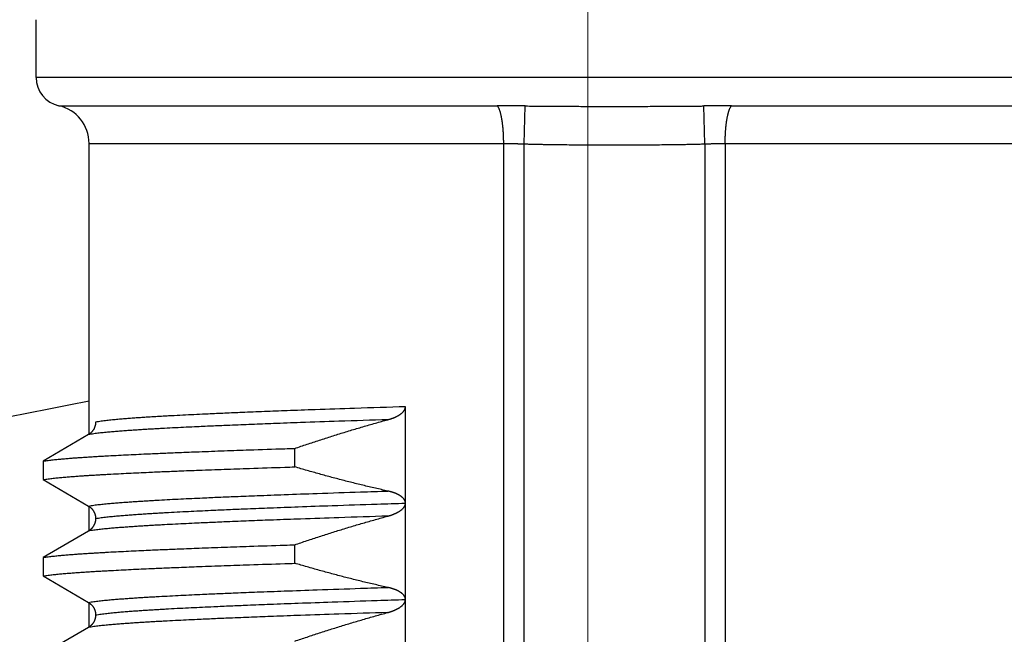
# Model space of a CAD drawing. Header units: millimetres. Extents: x 0 to 1071, y 0 to 742.
# Tile 43 of 127: x 159.6 to 169.82, y 434.62 to 441. Entities that reach past the tile are written whole.
import ezdxf

# ---------------------------------------------------------------- set-up
doc = ezdxf.new("R2010")
doc.units = ezdxf.units.MM
doc.header["$LTSCALE"] = 0.454724
doc.linetypes.add('CENTER', pattern=[50.8, 31.75, -6.35, 6.35, -6.35])
doc.layers.add('NoLayerName_001', color=7, linetype='Continuous')
doc.layers.add('NoLayerName_002', color=7, linetype='Continuous')
doc.styles.get("Standard").update_dxf_attribs({"font": 'txt', "bigfont": 'extfont2'})
doc.dimstyles.get("Standard").update_dxf_attribs({"dimtxt": 2.5, "dimasz": 2.5, "dimexe": 1, "dimexo": 1, "dimtad": 1, "dimdec": 3, "dimzin": 0, "dimdsep": 46, "dimtxsty": 'Standard', "dimcen": 2.5, "dimadec": 3, "dimazin": 0, "dimtfac": 0.75, "dimtdec": 3, "dimtmove": 0, "dimatfit": 3, "dimfxl": 1, "dimarcsym": 0})

# ---------------------------------------------------------------- blocks, each defined once
blk = doc.blocks.new('_OPEN30')
at = {"color": 0, "linetype": 'ByBlock', "lineweight": -2}
for p, q in [((-1, 0.267949), (0, 0)), ((0, 0), (-1, -0.267949)), ((0, 0), (-1, 0))]:
    blk.add_line(p, q, dxfattribs=at)
blk = doc.blocks.new('*D92')
at = {"layer": 'Defpoints', "color": 0}
for p in [(150, 456.773), (165.5, 446.875), (150, 439.782)]:
    blk.add_point(p, dxfattribs=at)
at = {"layer": 'NoLayerName_002', "color": 0, "linetype": 'Continuous', "lineweight": 13}
for p, q in [((165.5, 449.375), (165.5, 459.273)), ((161.75, 456.773), (153.75, 456.773))]:
    blk.add_line(p, q, dxfattribs=at)
at = {"layer": 'NoLayerName_002', "color": 0, "lineweight": 13, "xscale": 3.75, "yscale": 3.75, "zscale": 3.75, "rotation": 180}
blk.add_blockref('_OPEN30', (150, 456.773), dxfattribs=at)
at = {"layer": 'NoLayerName_002', "color": 0, "lineweight": 13, "xscale": 3.75, "yscale": 3.75, "zscale": 3.75}
blk.add_blockref('_OPEN30', (165.5, 456.773), dxfattribs=at)
at = {"layer": 'NoLayerName_002', "color": 0, "lineweight": 13, "insert": (157.75, 463.648), "char_height": 8.75, "attachment_point": 5}
blk.add_mtext('\\W0.8000;１６', dxfattribs=at)

msp = doc.modelspace()

# ---------------------------------------------------------------- linework, layer by layer
at = {"layer": 'NoLayerName_001', "color": 4, "linetype": 'CENTER', "lineweight": 13}
msp.add_line((165.5, 426.875), (165.5, 446.875), dxfattribs=at)
at = {"layer": 'NoLayerName_001', "color": 60, "linetype": 'Continuous', "lineweight": 25}
for p, q in [((159.7752, 440.3999), (159.7752, 440.9999)), ((171.7752, 440.3999), (159.7752, 440.3999)), ((160.0109, 440.1069), (164.5601, 440.1069)), ((164.8371, 439.7114), (164.8487, 440.1048)), ((166.7133, 439.7114), (166.7017, 440.1048)), ((166.9903, 440.1069), (171.5395, 440.1069)), ((160.3252, 436.695), (160.3252, 439.7162)), ((160.3252, 439.7162), (164.6263, 439.7162)), ((164.6263, 429.0999), (164.6263, 439.7162)), ((164.8371, 428.7999), (164.8371, 439.7114)), ((166.7133, 439.7114), (166.7133, 428.7999)), ((166.9241, 439.7162), (171.2252, 439.7162)), ((166.9241, 439.7162), (166.9241, 429.0999)), ((163.6067, 431.9847), (163.6067, 436.9849)), ((160.3182, 436.695), (159.8491, 436.4208)), ((162.4586, 436.3609), (162.4586, 436.5526)), ((159.8491, 436.4208), (159.8491, 436.2291)), ((159.8491, 436.2291), (160.3182, 435.9548)), ((160.3252, 435.695), (160.3252, 435.9548)), ((160.3182, 435.695), (159.8491, 435.4208)), ((162.4586, 435.3609), (162.4586, 435.5526)), ((159.8491, 435.4208), (159.8491, 435.2291)), ((159.8491, 435.2291), (160.3182, 434.9548)), ((160.3252, 434.695), (160.3252, 434.9548)), ((160.3182, 434.695), (159.8491, 434.4208))]:
    msp.add_line(p, q, dxfattribs=at)
for centre, radius, start, end in [((160.0752, 440.3999), 0.3, 180, 257.62651), ((159.9252, 439.7162), 0.4, 0, 77.62628), ((164.5553, 419.2823), 20.8246, 89.19258, 89.98679), ((167.0112, 417.0449), 23.062, 90.05173, 90.76889)]:
    msp.add_arc(centre, radius, start, end, dxfattribs=at)
at = {"layer": 'NoLayerName_001', "color": 7, "linetype": 'Continuous', "lineweight": 25}
msp.add_arc((150, 487.5), 51.5, 273.96138, 281.56557, dxfattribs=at)
at = {"layer": 'NoLayerName_001', "color": 60, "linetype": 'Continuous', "lineweight": 25}
for points, knots in [([(164.5717, 440.0906), (164.5699, 440.0934), (164.5667, 440.0994), (164.5622, 440.1043), (164.5601, 440.1069)], [0, 0, 0, 0, 0.010072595, 0.020086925, 0.020086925, 0.020086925, 0.020086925]), ([(164.6263, 439.7162), (164.6263, 439.7195), (164.6263, 439.7262), (164.6262, 439.7362), (164.6261, 439.7463), (164.6259, 439.7563), (164.6257, 439.7663), (164.6254, 439.7763), (164.625, 439.7863), (164.6246, 439.7963), (164.6241, 439.8064), (164.6236, 439.8164), (164.623, 439.8264), (164.6224, 439.8364), (164.6217, 439.8464), (164.621, 439.8564), (164.6202, 439.8664), (164.6193, 439.8764), (164.6183, 439.8864), (164.6173, 439.8963), (164.6162, 439.9063), (164.615, 439.9163), (164.6138, 439.9262), (164.6125, 439.9362), (164.611, 439.9461), (164.6095, 439.956), (164.6079, 439.9659), (164.6062, 439.9757), (164.6043, 439.9856), (164.6024, 439.9954), (164.6003, 440.0052), (164.5981, 440.015), (164.5957, 440.0248), (164.5931, 440.0344), (164.5903, 440.0441), (164.5873, 440.0536), (164.584, 440.0631), (164.5804, 440.0724), (164.5764, 440.0817), (164.5732, 440.0876), (164.5717, 440.0906)], [0, 0, 0, 0, 0.01002261, 0.02004549, 0.03006865, 0.04009207, 0.05011579, 0.06013982, 0.0701642, 0.08018896, 0.09021416, 0.10023985, 0.11026612, 0.12029302, 0.13032065, 0.14034907, 0.15037799, 0.16040697, 0.17043564, 0.18046372, 0.19049099, 0.20051731, 0.21054264, 0.22056702, 0.23059058, 0.24061356, 0.25063628, 0.2606591, 0.27068207, 0.28070545, 0.29072993, 0.30075672, 0.31078653, 0.32081603, 0.33084194, 0.34086304, 0.35088041, 0.36089895, 0.37093309, 0.38100781, 0.38100781, 0.38100781, 0.38100781]), ([(164.8487, 440.1048), (164.8796, 440.1045), (164.9413, 440.1037), (165.034, 440.1029), (165.1421, 440.1021), (165.2811, 440.1014), (165.4818, 440.1009), (165.6517, 440.1007), (165.7598, 440.1007), (165.7752, 440.1007)], [0, 0, 0, 0, 0.09265009, 0.18530035, 0.27795091, 0.4169271, 0.60222807, 0.88017835, 0.92650341, 0.92650341, 0.92650341, 0.92650341]), ([(165.7752, 440.1007), (165.8678, 440.1008), (166.0223, 440.1008), (166.223, 440.1013), (166.362, 440.1019), (166.4701, 440.1025), (166.5627, 440.1033), (166.6399, 440.104), (166.6862, 440.1046), (166.7017, 440.1048)], [0, 0, 0, 0, 0.27795025, 0.46325095, 0.60222714, 0.69487784, 0.78752824, 0.88017838, 0.92650344, 0.92650344, 0.92650344, 0.92650344]), ([(166.9241, 439.7162), (166.9241, 439.7195), (166.9241, 439.7262), (166.9242, 439.7362), (166.9243, 439.7463), (166.9245, 439.7563), (166.9247, 439.7663), (166.925, 439.7763), (166.9254, 439.7863), (166.9258, 439.7963), (166.9262, 439.8064), (166.9268, 439.8164), (166.9273, 439.8264), (166.928, 439.8364), (166.9287, 439.8464), (166.9294, 439.8564), (166.9302, 439.8664), (166.9311, 439.8764), (166.9321, 439.8864), (166.9331, 439.8963), (166.9342, 439.9063), (166.9353, 439.9163), (166.9366, 439.9262), (166.9379, 439.9362), (166.9394, 439.9461), (166.9409, 439.956), (166.9425, 439.9659), (166.9442, 439.9757), (166.9461, 439.9856), (166.948, 439.9954), (166.9501, 440.0052), (166.9523, 440.015), (166.9547, 440.0248), (166.9573, 440.0344), (166.9601, 440.0441), (166.9631, 440.0536), (166.9664, 440.0631), (166.97, 440.0724), (166.974, 440.0817), (166.9772, 440.0876), (166.9787, 440.0906)], [0, 0, 0, 0, 0.01002261, 0.02004549, 0.03006865, 0.04009207, 0.05011579, 0.06013982, 0.0701642, 0.08018896, 0.09021416, 0.10023985, 0.11026612, 0.12029302, 0.13032065, 0.14034907, 0.15037799, 0.16040697, 0.17043564, 0.18046372, 0.19049099, 0.20051731, 0.21054264, 0.22056702, 0.23059058, 0.24061356, 0.25063628, 0.2606591, 0.27068207, 0.28070545, 0.29072993, 0.30075672, 0.31078653, 0.32081603, 0.33084194, 0.34086304, 0.35088041, 0.36089895, 0.37093309, 0.38100781, 0.38100781, 0.38100781, 0.38100781]), ([(166.9787, 440.0906), (166.9805, 440.0934), (166.9836, 440.0994), (166.9882, 440.1043), (166.9903, 440.1069)], [0, 0, 0, 0, 0.010072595, 0.020086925, 0.020086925, 0.020086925, 0.020086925]), ([(164.6263, 439.7162), (164.6298, 439.7162), (164.6369, 439.7162), (164.6474, 439.7161), (164.6579, 439.7161), (164.6685, 439.716), (164.679, 439.7159), (164.6896, 439.7157), (164.7001, 439.7155), (164.7106, 439.7153), (164.7212, 439.7151), (164.7317, 439.7149), (164.7423, 439.7146), (164.7528, 439.7143), (164.7634, 439.714), (164.7774, 439.7136), (164.795, 439.713), (164.816, 439.7122), (164.8301, 439.7116), (164.8371, 439.7114)], [0, 0, 0, 0, 0.01054337, 0.02108676, 0.03163018, 0.04217363, 0.0527171, 0.0632606, 0.07380413, 0.08434771, 0.09489136, 0.10543507, 0.11597885, 0.12652268, 0.13706655, 0.14761045, 0.16869823, 0.18978579, 0.21087285, 0.21087285, 0.21087285, 0.21087285]), ([(164.8371, 439.7114), (164.8527, 439.7109), (164.884, 439.71), (164.9309, 439.7089), (164.9778, 439.7078), (165.0247, 439.7069), (165.0716, 439.7061), (165.1341, 439.7051), (165.2123, 439.7042), (165.3061, 439.7033), (165.3999, 439.7027), (165.5094, 439.7021), (165.6345, 439.7018), (165.7283, 439.7017), (165.7752, 439.7017)], [0, 0, 0, 0, 0.04690771, 0.09381543, 0.14072338, 0.18763166, 0.23454034, 0.28144941, 0.37526828, 0.46908707, 0.56290436, 0.6567204, 0.79744336, 0.93816637, 0.93816637, 0.93816637, 0.93816637]), ([(165.7752, 439.7017), (165.8221, 439.7017), (165.9159, 439.7018), (166.041, 439.7021), (166.1505, 439.7027), (166.2443, 439.7033), (166.3381, 439.7042), (166.4163, 439.7051), (166.4788, 439.7061), (166.5257, 439.7069), (166.5726, 439.7078), (166.6195, 439.7089), (166.6664, 439.71), (166.6976, 439.7109), (166.7133, 439.7114)], [0, 0, 0, 0, 0.14072301, 0.28144598, 0.37526201, 0.4690793, 0.56289809, 0.65671696, 0.70362602, 0.7505347, 0.79744299, 0.84435093, 0.89125866, 0.93816636, 0.93816636, 0.93816636, 0.93816636]), ([(166.7133, 439.7114), (166.7203, 439.7116), (166.7343, 439.7122), (166.7519, 439.7129), (166.766, 439.7134), (166.7765, 439.7137), (166.787, 439.714), (166.7976, 439.7143), (166.8081, 439.7146), (166.8187, 439.7149), (166.8292, 439.7151), (166.8397, 439.7153), (166.8503, 439.7155), (166.8608, 439.7157), (166.8714, 439.7158), (166.8819, 439.716), (166.8925, 439.7161), (166.903, 439.7161), (166.9135, 439.7162), (166.9206, 439.7162), (166.9241, 439.7162)], [0, 0, 0, 0, 0.02108645, 0.04217299, 0.05271643, 0.06326005, 0.07380383, 0.08434773, 0.09489169, 0.1054357, 0.11597971, 0.1265237, 0.13706764, 0.14761152, 0.15815532, 0.16869902, 0.17924263, 0.18978613, 0.20032953, 0.21087283, 0.21087283, 0.21087283, 0.21087283]), ([(163.6067, 436.9848), (163.4312, 436.9791), (163.1192, 436.9692), (162.7097, 436.955), (162.3977, 436.9437), (162.1443, 436.934), (161.9298, 436.9254), (161.7349, 436.9171), (161.5789, 436.9102), (161.4425, 436.9038), (161.3256, 436.898), (161.2282, 436.893), (161.1502, 436.8887), (161.0918, 436.8854), (161.0334, 436.882), (160.9749, 436.8785), (160.9165, 436.8748), (160.8581, 436.871), (160.7997, 436.8669), (160.7413, 436.8626), (160.683, 436.8581), (160.6247, 436.8531), (160.5664, 436.8476), (160.5082, 436.8414), (160.45, 436.8346), (160.4116, 436.828), (160.3923, 436.825)], [0, 0, 0, 0, 0.5267901, 0.9365158, 1.2291771, 1.4633063, 1.6974353, 1.8730319, 2.0486288, 2.165694, 2.2827597, 2.3998248, 2.4583569, 2.5168887, 2.5754203, 2.6339518, 2.6924837, 2.7510165, 2.809551, 2.868088, 2.9266254, 2.9851603, 3.0436919, 3.1022226, 3.1607581, 3.2192906, 3.2192906, 3.2192906, 3.2192906]), ([(163.4245, 436.8501), (163.4264, 436.8506), (163.4303, 436.8516), (163.436, 436.8533), (163.4418, 436.855), (163.4475, 436.8568), (163.4532, 436.8586), (163.4589, 436.8605), (163.4645, 436.8625), (163.4702, 436.8645), (163.4758, 436.8666), (163.4814, 436.8687), (163.4869, 436.8709), (163.4925, 436.8732), (163.498, 436.8756), (163.5035, 436.8781), (163.5089, 436.8806), (163.5143, 436.8832), (163.5196, 436.8859), (163.5249, 436.8887), (163.5302, 436.8916), (163.5354, 436.8946), (163.5405, 436.8977), (163.5456, 436.9008), (163.5506, 436.9042), (163.5555, 436.9076), (163.5603, 436.9112), (163.565, 436.9149), (163.5696, 436.9187), (163.5741, 436.9227), (163.5784, 436.9269), (163.5825, 436.9312), (163.5865, 436.9357), (163.5903, 436.9404), (163.5937, 436.9453), (163.5969, 436.9504), (163.5997, 436.9557), (163.6021, 436.9613), (163.6041, 436.967), (163.605, 436.971), (163.6055, 436.9729)], [0, 0, 0, 0, 0.00598697, 0.0119745, 0.01796251, 0.02395097, 0.02993988, 0.03592932, 0.04191941, 0.04791031, 0.05390228, 0.05989559, 0.06589038, 0.07188593, 0.07788147, 0.0838764, 0.0898703, 0.09586295, 0.10185434, 0.10784468, 0.1138344, 0.11982418, 0.12581455, 0.13180483, 0.13779461, 0.14378418, 0.14977465, 0.15576709, 0.16176019, 0.16775326, 0.17374733, 0.17974529, 0.1857493, 0.191754, 0.19775703, 0.20376306, 0.20978474, 0.21583411, 0.22189273, 0.22793917, 0.22793917, 0.22793917, 0.22793917]), ([(163.6055, 436.9729), (163.6058, 436.9749), (163.6066, 436.9788), (163.6066, 436.9829), (163.6067, 436.9849)], [0, 0, 0, 0, 0.006021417, 0.012015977, 0.012015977, 0.012015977, 0.012015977]), ([(163.4245, 436.8501), (163.2549, 436.8445), (162.9534, 436.8349), (162.5576, 436.8212), (162.2562, 436.8102), (162.0112, 436.8008), (161.804, 436.7924), (161.6156, 436.7844), (161.4649, 436.7776), (161.3331, 436.7714), (161.2201, 436.7658), (161.126, 436.7609), (161.0507, 436.7568), (160.9942, 436.7536), (160.9377, 436.7503), (160.8813, 436.7468), (160.8248, 436.7433), (160.7684, 436.7395), (160.7119, 436.7356), (160.6555, 436.7314), (160.5991, 436.727), (160.5428, 436.7222), (160.4864, 436.7169), (160.4302, 436.7108), (160.374, 436.7043), (160.3368, 436.6979), (160.3182, 436.695)], [0, 0, 0, 0, 0.5090783, 0.9050281, 1.1878495, 1.4141067, 1.6403637, 1.8100564, 1.9797494, 2.0928786, 2.2060082, 2.3191373, 2.3757015, 2.4322654, 2.488829, 2.5453927, 2.6019567, 2.6585215, 2.7150879, 2.7716565, 2.8282256, 2.8847922, 2.9413559, 2.9979189, 3.0544863, 3.1110507, 3.1110507, 3.1110507, 3.1110507]), ([(160.3923, 436.825), (160.3922, 436.8224), (160.3922, 436.8172), (160.3915, 436.8095), (160.3905, 436.8017), (160.3891, 436.794), (160.3873, 436.7864), (160.3852, 436.7789), (160.3826, 436.7715), (160.3796, 436.7642), (160.3763, 436.757), (160.3726, 436.7501), (160.3686, 436.7434), (160.3641, 436.7369), (160.3594, 436.7306), (160.3543, 436.7246), (160.3489, 436.7189), (160.3433, 436.7134), (160.3374, 436.7083), (160.3312, 436.7035), (160.3249, 436.699), (160.3204, 436.6964), (160.3182, 436.695)], [0, 0, 0, 0, 0.00775155, 0.01552808, 0.02332649, 0.03114325, 0.03897473, 0.04681732, 0.0546677, 0.06252304, 0.0703812, 0.07824095, 0.08610196, 0.09396316, 0.10182238, 0.10967672, 0.11752276, 0.12535678, 0.13317502, 0.14097391, 0.14875026, 0.15650151, 0.15650151, 0.15650151, 0.15650151]), ([(162.4586, 436.5526), (162.4798, 436.5598), (162.5224, 436.5743), (162.5863, 436.5957), (162.6502, 436.6168), (162.7143, 436.6378), (162.7784, 436.6585), (162.8427, 436.6789), (162.907, 436.6991), (162.9714, 436.7189), (163.0358, 436.7386), (163.1004, 436.7579), (163.1651, 436.7769), (163.2298, 436.7957), (163.2946, 436.8141), (163.3595, 436.8323), (163.4028, 436.8441), (163.4245, 436.8501)], [0, 0, 0, 0, 0.0673823, 0.1347694, 0.2021603, 0.269554, 0.3369496, 0.4043463, 0.4717432, 0.5391397, 0.6065353, 0.6739292, 0.7413212, 0.8087107, 0.8760976, 0.9434816, 1.0108626, 1.0108626, 1.0108626, 1.0108626]), ([(159.8491, 436.4208), (159.8663, 436.4233), (159.9007, 436.4288), (159.9527, 436.4347), (160.0047, 436.4401), (160.0567, 436.4448), (160.1088, 436.4492), (160.1609, 436.4532), (160.2131, 436.457), (160.2652, 436.4606), (160.3174, 436.464), (160.3695, 436.4672), (160.4217, 436.4704), (160.4739, 436.4734), (160.5435, 436.4773), (160.6305, 436.4819), (160.7349, 436.4871), (160.8393, 436.4921), (160.9612, 436.4976), (161.1004, 436.5037), (161.2745, 436.5108), (161.4834, 436.519), (161.7272, 436.528), (162.0232, 436.5384), (162.267, 436.5464), (162.4237, 436.5514), (162.4586, 436.5526)], [0, 0, 0, 0, 0.0522708, 0.1045429, 0.156813, 0.2090838, 0.2613568, 0.3136311, 0.3659041, 0.4181756, 0.4704463, 0.5227167, 0.574987, 0.6272575, 0.6795282, 0.78407, 0.8886121, 0.9931538, 1.0976951, 1.2545071, 1.411319, 1.6204018, 1.8817553, 2.1431089, 2.5090039, 2.6135453, 2.6135453, 2.6135453, 2.6135453]), ([(159.8491, 436.2291), (159.8663, 436.2316), (159.9007, 436.2371), (159.9527, 436.243), (160.0047, 436.2483), (160.0567, 436.2531), (160.1088, 436.2575), (160.1609, 436.2615), (160.2131, 436.2653), (160.2652, 436.2689), (160.3174, 436.2723), (160.3695, 436.2755), (160.4217, 436.2787), (160.4739, 436.2817), (160.5435, 436.2855), (160.6305, 436.2901), (160.7349, 436.2954), (160.8393, 436.3004), (160.9612, 436.3059), (161.1004, 436.312), (161.2745, 436.3191), (161.4834, 436.3273), (161.7272, 436.3363), (162.0232, 436.3467), (162.267, 436.3547), (162.4237, 436.3597), (162.4586, 436.3609)], [0, 0, 0, 0, 0.0522708, 0.1045429, 0.156813, 0.2090838, 0.2613568, 0.3136311, 0.3659041, 0.4181756, 0.4704463, 0.5227167, 0.574987, 0.6272575, 0.6795282, 0.78407, 0.8886121, 0.9931538, 1.0976951, 1.2545071, 1.411319, 1.6204018, 1.8817553, 2.1431089, 2.5090039, 2.6135453, 2.6135453, 2.6135453, 2.6135453]), ([(163.4245, 436.1099), (163.4028, 436.1147), (163.3595, 436.1243), (163.2947, 436.1391), (163.2299, 436.1542), (163.1651, 436.1697), (163.1005, 436.1856), (163.0359, 436.2017), (162.9715, 436.2182), (162.9071, 436.235), (162.8427, 436.2521), (162.7785, 436.2695), (162.7143, 436.2872), (162.6503, 436.3052), (162.5863, 436.3235), (162.5224, 436.342), (162.4798, 436.3546), (162.4586, 436.3609)], [0, 0, 0, 0, 0.06653454, 0.13307306, 0.19961535, 0.2661611, 0.33270989, 0.39926121, 0.46581446, 0.53236893, 0.59892384, 0.66547831, 0.73203136, 0.79858195, 0.86512893, 0.9316711, 0.99820715, 0.99820715, 0.99820715, 0.99820715]), ([(160.3182, 435.9548), (160.3368, 435.9578), (160.374, 435.9641), (160.4302, 435.9707), (160.4864, 435.9767), (160.5428, 435.982), (160.5991, 435.9868), (160.6555, 435.9912), (160.7119, 435.9954), (160.7684, 435.9993), (160.8248, 436.0031), (160.8813, 436.0067), (160.9377, 436.0101), (160.9942, 436.0134), (161.0695, 436.0177), (161.1636, 436.0227), (161.2766, 436.0285), (161.3896, 436.0339), (161.5214, 436.04), (161.6721, 436.0467), (161.8605, 436.0546), (162.0866, 436.0636), (162.3692, 436.0742), (162.7272, 436.087), (163.0853, 436.099), (163.3303, 436.1069), (163.4245, 436.1099)], [0, 0, 0, 0, 0.0565645, 0.1131319, 0.1696949, 0.2262586, 0.2828252, 0.3393943, 0.395963, 0.4525294, 0.5090942, 0.5656582, 0.6222219, 0.6787856, 0.7353495, 0.8484782, 0.9616076, 1.0747372, 1.1878661, 1.357559, 1.5272518, 1.7535089, 2.0363306, 2.3757163, 2.8282305, 3.1110519, 3.1110519, 3.1110519, 3.1110519]), ([(163.4551, 436.1023), (163.4534, 436.1028), (163.45, 436.1037), (163.4449, 436.105), (163.4398, 436.1063), (163.4347, 436.1076), (163.4296, 436.1088), (163.4262, 436.1095), (163.4245, 436.1099)], [0, 0, 0, 0, 0.005249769, 0.010499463, 0.015748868, 0.020997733, 0.026245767, 0.031492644, 0.031492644, 0.031492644, 0.031492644]), ([(163.6067, 435.9835), (163.6066, 435.9853), (163.6066, 435.9888), (163.6059, 435.994), (163.6048, 435.9992), (163.6034, 436.0043), (163.6016, 436.0093), (163.5994, 436.0141), (163.5969, 436.0187), (163.594, 436.0232), (163.5909, 436.0274), (163.5876, 436.0315), (163.5841, 436.0355), (163.5804, 436.0392), (163.5766, 436.0429), (163.5727, 436.0463), (163.5686, 436.0497), (163.5645, 436.0529), (163.5602, 436.056), (163.5559, 436.059), (163.5515, 436.0618), (163.547, 436.0646), (163.5425, 436.0673), (163.5379, 436.0698), (163.5333, 436.0723), (163.5286, 436.0747), (163.5239, 436.077), (163.5192, 436.0793), (163.5144, 436.0814), (163.5096, 436.0835), (163.5047, 436.0855), (163.4999, 436.0875), (163.495, 436.0893), (163.4901, 436.0912), (163.4851, 436.0929), (163.4801, 436.0946), (163.4752, 436.0963), (163.4702, 436.0979), (163.4651, 436.0994), (163.4601, 436.1009), (163.4567, 436.1018), (163.4551, 436.1023)], [0, 0, 0, 0, 0.00525791, 0.01053853, 0.01583418, 0.0211352, 0.02643085, 0.03171048, 0.0369754, 0.04223838, 0.04750629, 0.0527796, 0.05805326, 0.06331886, 0.06857609, 0.07382883, 0.07907963, 0.0843298, 0.08957945, 0.09482832, 0.10007728, 0.10532691, 0.11057723, 0.1158277, 0.1210774, 0.12632601, 0.13157403, 0.13682178, 0.1420694, 0.14731681, 0.15256385, 0.15781073, 0.16305773, 0.16830504, 0.17355274, 0.1788008, 0.18404919, 0.18929795, 0.19454707, 0.19979651, 0.20504618, 0.20504618, 0.20504618, 0.20504618]), ([(160.3923, 435.8249), (160.4116, 435.8279), (160.45, 435.8345), (160.5082, 435.8413), (160.5664, 435.8475), (160.6247, 435.853), (160.683, 435.858), (160.7414, 435.8625), (160.7997, 435.8668), (160.8581, 435.8709), (160.9165, 435.8747), (160.975, 435.8784), (161.0334, 435.8819), (161.0918, 435.8853), (161.1697, 435.8897), (161.2671, 435.8949), (161.3841, 435.9008), (161.501, 435.9064), (161.6374, 435.9127), (161.7934, 435.9196), (161.9883, 435.9277), (162.2222, 435.937), (162.5147, 435.9479), (162.8852, 435.961), (163.2557, 435.9735), (163.5092, 435.9816), (163.6067, 435.9847)], [0, 0, 0, 0, 0.0585324, 0.117068, 0.1755987, 0.2341302, 0.292665, 0.3512025, 0.4097394, 0.4682738, 0.5268066, 0.5853385, 0.64387, 0.7024016, 0.7609334, 0.8779979, 0.9950633, 1.1121288, 1.2291937, 1.4047903, 1.5803869, 1.8145158, 2.1071771, 2.4583705, 2.9266282, 3.2192893, 3.2192893, 3.2192893, 3.2192893]), ([(163.6053, 435.972), (163.6057, 435.9739), (163.6065, 435.9778), (163.6066, 435.9818), (163.6067, 435.9838)], [0, 0, 0, 0, 0.005991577, 0.011956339, 0.011956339, 0.011956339, 0.011956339]), ([(160.3182, 435.9548), (160.3197, 435.9539), (160.3227, 435.9522), (160.327, 435.9493), (160.3312, 435.9463), (160.3353, 435.9432), (160.3393, 435.9399), (160.3432, 435.9365), (160.347, 435.933), (160.3506, 435.9293), (160.3541, 435.9255), (160.3575, 435.9216), (160.3607, 435.9175), (160.3638, 435.9134), (160.3668, 435.9092), (160.3696, 435.9048), (160.3722, 435.9004), (160.3747, 435.8958), (160.377, 435.8912), (160.3792, 435.8866), (160.3812, 435.8818), (160.3831, 435.877), (160.3848, 435.8721), (160.3863, 435.8671), (160.3877, 435.8622), (160.3889, 435.8571), (160.3899, 435.852), (160.3908, 435.8469), (160.3914, 435.8418), (160.3919, 435.8367), (160.3922, 435.8315), (160.3923, 435.8281), (160.3923, 435.8264)], [0, 0, 0, 0, 0.00515711, 0.01031966, 0.01548668, 0.02065713, 0.02582991, 0.03100389, 0.03617795, 0.04135107, 0.04652283, 0.05169333, 0.05686264, 0.0620308, 0.06719784, 0.0723638, 0.07752874, 0.08269295, 0.08785724, 0.09302234, 0.09818888, 0.1033573, 0.10852797, 0.11370113, 0.11887687, 0.12405409, 0.12923077, 0.1344052, 0.13957603, 0.14474233, 0.14990365, 0.15506001, 0.15506001, 0.15506001, 0.15506001]), ([(163.4245, 435.8501), (163.4264, 435.8506), (163.4302, 435.8516), (163.436, 435.8533), (163.4417, 435.855), (163.4474, 435.8568), (163.4531, 435.8586), (163.4587, 435.8605), (163.4644, 435.8624), (163.47, 435.8644), (163.4756, 435.8665), (163.4811, 435.8686), (163.4867, 435.8708), (163.4922, 435.8731), (163.4977, 435.8755), (163.5031, 435.8779), (163.5086, 435.8804), (163.5139, 435.883), (163.5193, 435.8857), (163.5245, 435.8885), (163.5298, 435.8913), (163.5349, 435.8943), (163.5401, 435.8974), (163.5451, 435.9005), (163.5501, 435.9038), (163.555, 435.9072), (163.5598, 435.9108), (163.5645, 435.9144), (163.5691, 435.9183), (163.5736, 435.9222), (163.5779, 435.9263), (163.582, 435.9306), (163.586, 435.9351), (163.5897, 435.9397), (163.5932, 435.9446), (163.5964, 435.9497), (163.5993, 435.9549), (163.6018, 435.9604), (163.6039, 435.9661), (163.6048, 435.97), (163.6053, 435.972)], [0, 0, 0, 0, 0.00596148, 0.0119235, 0.01788597, 0.02384889, 0.02981226, 0.03577616, 0.04174073, 0.04770615, 0.05367266, 0.05964054, 0.06560994, 0.07158013, 0.07755031, 0.08351986, 0.08948835, 0.09545552, 0.10142133, 0.10738595, 0.11334977, 0.11931342, 0.12527746, 0.13124149, 0.13720541, 0.14316981, 0.149136, 0.155105, 0.16107462, 0.16704311, 0.17301049, 0.17897874, 0.18495009, 0.19092234, 0.19689633, 0.20287876, 0.20888284, 0.21491836, 0.22096035, 0.22698324, 0.22698324, 0.22698324, 0.22698324]), ([(163.4245, 435.8501), (163.2549, 435.8445), (162.9534, 435.8349), (162.5576, 435.8212), (162.2562, 435.8102), (162.0112, 435.8008), (161.804, 435.7924), (161.6156, 435.7844), (161.4649, 435.7776), (161.3331, 435.7714), (161.2201, 435.7658), (161.126, 435.7609), (161.0507, 435.7568), (160.9942, 435.7536), (160.9377, 435.7503), (160.8813, 435.7468), (160.8248, 435.7433), (160.7684, 435.7395), (160.7119, 435.7356), (160.6555, 435.7314), (160.5991, 435.727), (160.5428, 435.7222), (160.4864, 435.7169), (160.4302, 435.7108), (160.374, 435.7043), (160.3368, 435.6979), (160.3182, 435.695)], [0, 0, 0, 0, 0.5090784, 0.9050282, 1.1878497, 1.414107, 1.6403641, 1.8100568, 1.9797498, 2.092879, 2.2060086, 2.3191377, 2.3757019, 2.4322658, 2.4888295, 2.5453932, 2.6019572, 2.658522, 2.7150884, 2.771657, 2.8282261, 2.8847928, 2.9413564, 2.9979194, 3.0544868, 3.1110513, 3.1110513, 3.1110513, 3.1110513]), ([(160.3923, 435.8235), (160.3923, 435.8218), (160.3922, 435.8183), (160.3919, 435.8132), (160.3914, 435.808), (160.3908, 435.8029), (160.3899, 435.7978), (160.3889, 435.7927), (160.3877, 435.7877), (160.3863, 435.7827), (160.3848, 435.7778), (160.3831, 435.7729), (160.3812, 435.7681), (160.3792, 435.7633), (160.377, 435.7586), (160.3747, 435.754), (160.3722, 435.7495), (160.3696, 435.745), (160.3668, 435.7407), (160.3638, 435.7365), (160.3607, 435.7323), (160.3575, 435.7283), (160.3541, 435.7244), (160.3506, 435.7206), (160.347, 435.7169), (160.3432, 435.7133), (160.3393, 435.7099), (160.3353, 435.7066), (160.3312, 435.7035), (160.327, 435.7005), (160.3227, 435.6977), (160.3197, 435.6959), (160.3182, 435.695)], [0, 0, 0, 0, 0.00515657, 0.01031812, 0.01548461, 0.02065552, 0.02582991, 0.03100646, 0.0361835, 0.04135911, 0.04653221, 0.05170293, 0.05687151, 0.06203827, 0.06720367, 0.07236827, 0.0775328, 0.08269801, 0.08786417, 0.09303136, 0.09819964, 0.10336904, 0.10853961, 0.11371143, 0.11888464, 0.12405882, 0.12923293, 0.13440585, 0.13957646, 0.14474365, 0.14990636, 0.15506361, 0.15506361, 0.15506361, 0.15506361]), ([(162.4586, 435.5526), (162.4798, 435.5598), (162.5224, 435.5743), (162.5863, 435.5957), (162.6502, 435.6168), (162.7143, 435.6378), (162.7784, 435.6585), (162.8427, 435.6789), (162.907, 435.6991), (162.9714, 435.7189), (163.0359, 435.7386), (163.1004, 435.7579), (163.1651, 435.7769), (163.2298, 435.7957), (163.2946, 435.8141), (163.3595, 435.8323), (163.4028, 435.8441), (163.4245, 435.8501)], [0, 0, 0, 0, 0.0673826, 0.1347701, 0.2021613, 0.2695553, 0.3369513, 0.4043483, 0.4717455, 0.5391424, 0.6065383, 0.6739325, 0.7413248, 0.8087147, 0.8761019, 0.9434863, 1.0108676, 1.0108676, 1.0108676, 1.0108676]), ([(159.8491, 435.4208), (159.8663, 435.4233), (159.9007, 435.4288), (159.9527, 435.4347), (160.0047, 435.4401), (160.0567, 435.4448), (160.1088, 435.4492), (160.1609, 435.4532), (160.2131, 435.457), (160.2652, 435.4606), (160.3174, 435.464), (160.3695, 435.4672), (160.4217, 435.4704), (160.4739, 435.4734), (160.5435, 435.4773), (160.6305, 435.4819), (160.7349, 435.4871), (160.8393, 435.4921), (160.9612, 435.4976), (161.1004, 435.5037), (161.2745, 435.5108), (161.4834, 435.519), (161.7272, 435.528), (162.0232, 435.5384), (162.267, 435.5464), (162.4237, 435.5514), (162.4586, 435.5526)], [0, 0, 0, 0, 0.0522708, 0.1045429, 0.156813, 0.2090838, 0.2613568, 0.3136311, 0.3659041, 0.4181756, 0.4704463, 0.5227167, 0.574987, 0.6272575, 0.6795282, 0.78407, 0.8886121, 0.9931538, 1.0976951, 1.2545071, 1.411319, 1.6204018, 1.8817553, 2.1431089, 2.5090039, 2.6135453, 2.6135453, 2.6135453, 2.6135453]), ([(159.8491, 435.2291), (159.8663, 435.2316), (159.9007, 435.2371), (159.9527, 435.243), (160.0047, 435.2483), (160.0567, 435.2531), (160.1088, 435.2575), (160.1609, 435.2615), (160.2131, 435.2653), (160.2652, 435.2689), (160.3174, 435.2723), (160.3695, 435.2755), (160.4217, 435.2787), (160.4739, 435.2817), (160.5435, 435.2855), (160.6305, 435.2901), (160.7349, 435.2954), (160.8393, 435.3004), (160.9612, 435.3059), (161.1004, 435.312), (161.2745, 435.3191), (161.4834, 435.3273), (161.7272, 435.3363), (162.0232, 435.3467), (162.267, 435.3547), (162.4237, 435.3597), (162.4586, 435.3609)], [0, 0, 0, 0, 0.0522708, 0.1045429, 0.156813, 0.2090838, 0.2613568, 0.3136311, 0.3659041, 0.4181756, 0.4704463, 0.5227167, 0.574987, 0.6272575, 0.6795282, 0.78407, 0.8886121, 0.9931538, 1.0976951, 1.2545071, 1.411319, 1.6204018, 1.8817553, 2.1431089, 2.5090039, 2.6135453, 2.6135453, 2.6135453, 2.6135453]), ([(163.4245, 435.1099), (163.4029, 435.1147), (163.3595, 435.1243), (163.2947, 435.1391), (163.2299, 435.1542), (163.1652, 435.1697), (163.1005, 435.1856), (163.036, 435.2017), (162.9715, 435.2182), (162.9071, 435.235), (162.8428, 435.2521), (162.7785, 435.2695), (162.7144, 435.2872), (162.6503, 435.3052), (162.5863, 435.3235), (162.5224, 435.342), (162.4798, 435.3546), (162.4586, 435.3609)], [0, 0, 0, 0, 0.06653563, 0.13307525, 0.19961864, 0.26616549, 0.33271538, 0.3992678, 0.46582214, 0.53237772, 0.59893373, 0.66548929, 0.73204344, 0.79859513, 0.86514321, 0.93168647, 0.99822362, 0.99822362, 0.99822362, 0.99822362]), ([(160.3182, 434.9548), (160.3368, 434.9578), (160.374, 434.9641), (160.4302, 434.9707), (160.4864, 434.9767), (160.5428, 434.982), (160.5991, 434.9868), (160.6555, 434.9912), (160.7119, 434.9954), (160.7684, 434.9993), (160.8248, 435.0031), (160.8813, 435.0067), (160.9377, 435.0101), (160.9942, 435.0134), (161.0695, 435.0177), (161.1636, 435.0227), (161.2766, 435.0285), (161.3896, 435.0339), (161.5214, 435.04), (161.6721, 435.0467), (161.8605, 435.0546), (162.0866, 435.0636), (162.3692, 435.0742), (162.7272, 435.087), (163.0853, 435.099), (163.3303, 435.1069), (163.4245, 435.1099)], [0, 0, 0, 0, 0.0565645, 0.113132, 0.1696951, 0.2262588, 0.2828255, 0.3393946, 0.3959634, 0.4525298, 0.5090947, 0.5656588, 0.6222225, 0.6787862, 0.7353502, 0.8484789, 0.9616085, 1.0747382, 1.1878672, 1.3575603, 1.5272532, 1.7535106, 2.0363325, 2.3757185, 2.8282331, 3.1110548, 3.1110548, 3.1110548, 3.1110548]), ([(163.455, 435.1023), (163.4534, 435.1028), (163.45, 435.1037), (163.4449, 435.105), (163.4398, 435.1063), (163.4347, 435.1076), (163.4296, 435.1088), (163.4262, 435.1095), (163.4245, 435.1099)], [0, 0, 0, 0, 0.005246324, 0.010492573, 0.015738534, 0.020983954, 0.026228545, 0.03147198, 0.03147198, 0.03147198, 0.03147198]), ([(163.6067, 434.9836), (163.6066, 434.9854), (163.6066, 434.9889), (163.6059, 434.9941), (163.6048, 434.9993), (163.6034, 435.0044), (163.6015, 435.0094), (163.5994, 435.0142), (163.5968, 435.0188), (163.594, 435.0233), (163.5909, 435.0275), (163.5875, 435.0316), (163.584, 435.0355), (163.5804, 435.0393), (163.5765, 435.0429), (163.5726, 435.0464), (163.5686, 435.0497), (163.5644, 435.0529), (163.5602, 435.056), (163.5558, 435.059), (163.5515, 435.0619), (163.547, 435.0646), (163.5425, 435.0673), (163.5379, 435.0699), (163.5333, 435.0723), (163.5286, 435.0747), (163.5239, 435.077), (163.5191, 435.0793), (163.5144, 435.0814), (163.5095, 435.0835), (163.5047, 435.0855), (163.4998, 435.0875), (163.4949, 435.0894), (163.49, 435.0912), (163.4851, 435.0929), (163.4801, 435.0946), (163.4751, 435.0963), (163.4701, 435.0979), (163.4651, 435.0994), (163.4601, 435.1009), (163.4567, 435.1018), (163.455, 435.1023)], [0, 0, 0, 0, 0.00525403, 0.01053065, 0.01582287, 0.02112124, 0.02641481, 0.03169237, 0.03695463, 0.04221426, 0.04747821, 0.05274719, 0.05801645, 0.06327795, 0.06853145, 0.07378073, 0.07902827, 0.08427525, 0.08952168, 0.09476723, 0.10001278, 0.10525893, 0.11050572, 0.11575266, 0.12099884, 0.12624398, 0.13148854, 0.13673287, 0.14197706, 0.14722105, 0.15246466, 0.1577081, 0.16295166, 0.16819552, 0.17343977, 0.17868438, 0.18392932, 0.18917463, 0.19442031, 0.1996663, 0.20491252, 0.20491252, 0.20491252, 0.20491252]), ([(160.3923, 434.8249), (160.4116, 434.8279), (160.45, 434.8345), (160.5082, 434.8413), (160.5664, 434.8475), (160.6247, 434.853), (160.683, 434.858), (160.7413, 434.8625), (160.7997, 434.8668), (160.8581, 434.8709), (160.9165, 434.8747), (160.9749, 434.8784), (161.0334, 434.8819), (161.0918, 434.8853), (161.1697, 434.8897), (161.2671, 434.8949), (161.3841, 434.9008), (161.501, 434.9064), (161.6374, 434.9127), (161.7934, 434.9196), (161.9883, 434.9277), (162.2222, 434.937), (162.5147, 434.9479), (162.8852, 434.961), (163.2557, 434.9735), (163.5092, 434.9816), (163.6067, 434.9847)], [0, 0, 0, 0, 0.0585324, 0.1170679, 0.1755986, 0.2341302, 0.292665, 0.3512024, 0.4097393, 0.4682738, 0.5268066, 0.5853384, 0.6438699, 0.7024015, 0.7609333, 0.8779977, 0.9950632, 1.1121286, 1.2291935, 1.4047901, 1.5803866, 1.8145155, 2.1071768, 2.4583701, 2.9266278, 3.2192888, 3.2192888, 3.2192888, 3.2192888]), ([(163.5985, 434.9536), (163.5993, 434.9552), (163.6009, 434.9584), (163.6029, 434.9634), (163.6045, 434.9685), (163.6057, 434.9737), (163.6065, 434.979), (163.6066, 434.9826), (163.6067, 434.9843)], [0, 0, 0, 0, 0.005361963, 0.010740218, 0.016115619, 0.021474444, 0.026810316, 0.032125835, 0.032125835, 0.032125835, 0.032125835]), ([(160.3182, 434.9548), (160.3197, 434.9539), (160.3227, 434.9522), (160.327, 434.9493), (160.3312, 434.9463), (160.3353, 434.9432), (160.3393, 434.9399), (160.3432, 434.9365), (160.347, 434.9329), (160.3506, 434.9293), (160.3541, 434.9255), (160.3575, 434.9215), (160.3607, 434.9175), (160.3638, 434.9134), (160.3668, 434.9091), (160.3696, 434.9048), (160.3722, 434.9003), (160.3747, 434.8958), (160.3771, 434.8912), (160.3792, 434.8865), (160.3813, 434.8817), (160.3831, 434.8769), (160.3848, 434.872), (160.3863, 434.8671), (160.3877, 434.8621), (160.3889, 434.857), (160.3899, 434.852), (160.3908, 434.8468), (160.3914, 434.8417), (160.3919, 434.8366), (160.3922, 434.8314), (160.3923, 434.828), (160.3923, 434.8262)], [0, 0, 0, 0, 0.00516089, 0.01032724, 0.01549808, 0.02067234, 0.02584892, 0.03102669, 0.03620453, 0.04138139, 0.04655687, 0.0517311, 0.05690415, 0.06207609, 0.06724694, 0.07241675, 0.07758561, 0.08275378, 0.08792203, 0.09309107, 0.09826148, 0.10343371, 0.10860809, 0.11378486, 0.11896414, 0.12414486, 0.12932508, 0.13450315, 0.13967772, 0.14484786, 0.15001305, 0.15517324, 0.15517324, 0.15517324, 0.15517324]), ([(163.4245, 434.8501), (163.4262, 434.8505), (163.4296, 434.8515), (163.4347, 434.8529), (163.4398, 434.8544), (163.4449, 434.856), (163.45, 434.8576), (163.455, 434.8592), (163.4601, 434.8609), (163.4651, 434.8627), (163.4701, 434.8645), (163.4751, 434.8663), (163.48, 434.8682), (163.485, 434.8702), (163.4899, 434.8722), (163.4948, 434.8742), (163.4996, 434.8764), (163.5045, 434.8785), (163.5093, 434.8808), (163.5141, 434.8831), (163.5188, 434.8855), (163.5235, 434.888), (163.5282, 434.8905), (163.5328, 434.8931), (163.5374, 434.8958), (163.542, 434.8986), (163.5464, 434.9014), (163.5509, 434.9044), (163.5552, 434.9074), (163.5595, 434.9106), (163.5637, 434.9138), (163.5678, 434.9172), (163.5718, 434.9207), (163.5757, 434.9243), (163.5795, 434.928), (163.5832, 434.9319), (163.5867, 434.9359), (163.59, 434.9401), (163.5931, 434.9444), (163.596, 434.9489), (163.5977, 434.952), (163.5985, 434.9536)], [0, 0, 0, 0, 0.00531164, 0.01062439, 0.01593793, 0.02125201, 0.02656636, 0.0318808, 0.03719515, 0.04250928, 0.04782309, 0.05313653, 0.0584496, 0.06376229, 0.06907462, 0.07438659, 0.07969832, 0.08501001, 0.09032194, 0.09563431, 0.10094689, 0.10625949, 0.11157211, 0.11688493, 0.12219828, 0.12751207, 0.13282584, 0.13813953, 0.14345348, 0.14876849, 0.15408545, 0.15940324, 0.16472066, 0.17003757, 0.175355, 0.18067522, 0.18599894, 0.19132306, 0.19664715, 0.20197476, 0.20731389, 0.20731389, 0.20731389, 0.20731389]), ([(163.4245, 434.8501), (163.2549, 434.8445), (162.9534, 434.8349), (162.5576, 434.8212), (162.2562, 434.8102), (162.0112, 434.8008), (161.804, 434.7924), (161.6156, 434.7844), (161.4649, 434.7776), (161.3331, 434.7714), (161.2201, 434.7658), (161.126, 434.7609), (161.0507, 434.7568), (160.9942, 434.7536), (160.9377, 434.7503), (160.8813, 434.7468), (160.8248, 434.7433), (160.7684, 434.7395), (160.7119, 434.7356), (160.6555, 434.7314), (160.5991, 434.727), (160.5428, 434.7222), (160.4864, 434.7169), (160.4302, 434.7108), (160.374, 434.7043), (160.3368, 434.6979), (160.3182, 434.695)], [0, 0, 0, 0, 0.5090789, 0.9050291, 1.1878509, 1.4141084, 1.6403657, 1.8100585, 1.9797517, 2.092881, 2.2060108, 2.31914, 2.3757042, 2.4322682, 2.4888319, 2.5453957, 2.6019597, 2.6585246, 2.715091, 2.7716598, 2.8282289, 2.8847956, 2.9413593, 2.9979224, 3.0544898, 3.1110544, 3.1110544, 3.1110544, 3.1110544]), ([(160.3923, 434.8256), (160.3923, 434.8238), (160.3922, 434.8203), (160.392, 434.8151), (160.3915, 434.8099), (160.3909, 434.8047), (160.3902, 434.7995), (160.3892, 434.7943), (160.3881, 434.7892), (160.3867, 434.7841), (160.3853, 434.7791), (160.3836, 434.7742), (160.3817, 434.7692), (160.3797, 434.7644), (160.3776, 434.7596), (160.3752, 434.755), (160.3727, 434.7504), (160.3701, 434.7458), (160.3672, 434.7414), (160.3643, 434.7371), (160.3612, 434.7329), (160.3579, 434.7288), (160.3545, 434.7248), (160.351, 434.7209), (160.3473, 434.7172), (160.3435, 434.7136), (160.3395, 434.7101), (160.3355, 434.7068), (160.3313, 434.7036), (160.3271, 434.7006), (160.3227, 434.6977), (160.3197, 434.6959), (160.3182, 434.695)], [0, 0, 0, 0, 0.00522695, 0.01045971, 0.01569667, 0.02093638, 0.02617757, 0.03141918, 0.0366604, 0.04190074, 0.0471402, 0.05237906, 0.05761752, 0.06285568, 0.06809359, 0.07333126, 0.07856868, 0.08380587, 0.08904299, 0.09428023, 0.0995178, 0.10475593, 0.10999494, 0.11523523, 0.12047725, 0.12572077, 0.13096464, 0.1362076, 0.14144838, 0.14668568, 0.15191828, 0.157145, 0.157145, 0.157145, 0.157145]), ([(162.4586, 434.5526), (162.4798, 434.5598), (162.5224, 434.5743), (162.5863, 434.5957), (162.6502, 434.6168), (162.7143, 434.6378), (162.7784, 434.6585), (162.8427, 434.6789), (162.907, 434.6991), (162.9714, 434.7189), (163.0359, 434.7386), (163.1004, 434.7579), (163.1651, 434.7769), (163.2298, 434.7957), (163.2946, 434.8141), (163.3595, 434.8323), (163.4028, 434.8441), (163.4245, 434.8501)], [0, 0, 0, 0, 0.0673827, 0.1347702, 0.2021616, 0.2695557, 0.3369517, 0.4043488, 0.4717462, 0.5391431, 0.6065391, 0.6739334, 0.7413258, 0.8087158, 0.8761031, 0.9434875, 1.0108689, 1.0108689, 1.0108689, 1.0108689])]:
    msp.add_open_spline(points, degree=3, knots=knots, dxfattribs=at)

# ---------------------------------------------------------------- dimensions: what is measured, and where the dimension line sits
at = {"layer": 'NoLayerName_002', "color": 3, "linetype": 'Continuous', "lineweight": 13}
dim = msp.add_linear_dim(base=(150, 456.7727), p1=(165.5, 446.875), p2=(150, 439.7825), angle=180, text='\\W0.8000;１６', dimstyle='Standard', override={"dimtxt": 8.75, "dimasz": 3.75, "dimexe": 2.5, "dimexo": 2.5, "dimgap": 2.5, "dimzin": 8, "dimblk": 'OPEN30', "dimse2": 1, "dimclrd": 0, "dimclre": 0, "dimclrt": 0, "dimtp": 0, "dimtm": 0, "dimlwd": 13, "dimlwe": 13}, dxfattribs=at)
dim.commit()
dim.dimension.update_dxf_attribs({"geometry": '*D92', "text_midpoint": (157.75, 456.7727), "dimtype": 160})

doc.saveas('drawing.dxf')
